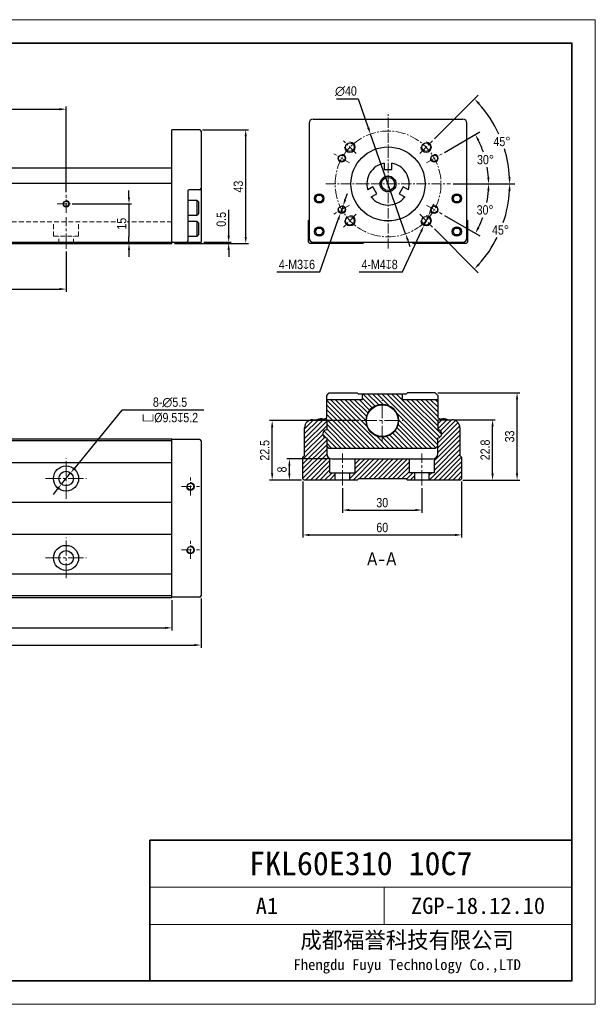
# Model space of a CAD drawing. Header units: millimetres. Extents: x 100 to 3612, y -424 to 856.
# Tile 27 of 45: x 2200 to 2418, y -424 to -52. Entities that reach past the tile are written whole.
import ezdxf

# ---------------------------------------------------------------- set-up
doc = ezdxf.new("R2010")
doc.units = ezdxf.units.MM
doc.linetypes.add('CENTER2', pattern=[28.575, 19.05, -3.175, 3.175, -3.175])
doc.linetypes.add('DASHED', pattern=[19.05, 12.7, -6.35])
doc.layers.get('Defpoints').update_dxf_attribs({"lineweight": 13})
for name, color, linetype, lineweight in [('剖面', 252, 'Continuous', 5), ('小粗', 7, 'Continuous', 25), ('标注', 3, 'Continuous', 13), ('点划线', 1, 'CENTER2', 13), ('粗线', 7, 'Continuous', 35), ('细线', 7, 'Continuous', 13), ('虚线', 253, 'DASHED', 13)]:
    doc.layers.add(name, color=color, linetype=linetype, lineweight=lineweight)
doc.styles.add('3.5', font='ARIALN.TTF', dxfattribs={"height": 3.5})
doc.styles.add('7', font='ARIALN.TTF', dxfattribs={"height": 7})
doc.styles.add('图号', font='txt', dxfattribs={"height": 3.5})
doc.dimstyles.new('A4—对齐', dxfattribs={"dimtxt": 3.5, "dimasz": 2.5, "dimexe": 1, "dimexo": 1, "dimgap": 1, "dimtad": 1, "dimdec": 1, "dimzin": 9, "dimdsep": 46, "dimtxsty": '3.5', "dimcen": 2.5, "dimadec": 0, "dimazin": 0, "dimtm": 1e-09, "dimtfac": 1, "dimtdec": 1, "dimtmove": 0, "dimatfit": 3, "dimfxl": 0, "dimtolj": 1, "dimarcsym": 0})
doc.dimstyles.new('A4—水平', dxfattribs={"dimtxt": 3.5, "dimasz": 2.5, "dimexe": 2, "dimexo": 1, "dimgap": 1, "dimtad": 1, "dimtih": 1, "dimtoh": 1, "dimdec": 1, "dimzin": 12, "dimdsep": 46, "dimtxsty": '3.5', "dimcen": 2.5, "dimadec": 0, "dimazin": 0, "dimtm": 1e-09, "dimtfac": 1, "dimtdec": 1, "dimtmove": 0, "dimatfit": 3, "dimfxl": 0, "dimtolj": 1, "dimarcsym": 0})
doc.dimstyles.new('A4—角度', dxfattribs={"dimtxt": 3.5, "dimasz": 2.5, "dimexe": 2, "dimexo": 1, "dimgap": 1, "dimtad": 1, "dimtih": 1, "dimtoh": 1, "dimdec": 1, "dimzin": 12, "dimdsep": 46, "dimtxsty": '3.5', "dimcen": 2.5, "dimadec": 0, "dimazin": 0, "dimtm": 1e-09, "dimtfac": 1, "dimtdec": 1, "dimtmove": 0, "dimatfit": 3, "dimfxl": 0, "dimtolj": 1, "dimarcsym": 0})

# ---------------------------------------------------------------- blocks, each defined once
blk = doc.blocks.new('A4图框')
at = {"layer": '粗线'}
for p in [(202, 5), (292, 35)]:
    blk.add_line(p, (202, 35), dxfattribs=at)
blk.add_lwpolyline([(5, 205), (292, 205), (292, 5), (5, 5)], close=True, dxfattribs=at)
at = {"layer": '细线'}
for p, q in [((292, 25), (202, 25)), ((252, 17), (252, 25)), ((292, 17), (202, 17))]:
    blk.add_line(p, q, dxfattribs=at)
blk.add_lwpolyline([(0, 210), (297, 210), (297, 0), (0, 0)], close=True, dxfattribs=at)
at = {"layer": '细线', "insert": (256.89, 11), "char_height": 3.5, "width": 70.2104, "attachment_point": 5, "style": '图号'}
blk.add_mtext('成都福誉科技有限公司\\P{\\H0.65714x;Fhengdu Fuyu Technology Co.,LTD}', dxfattribs=at)
blk = doc.blocks.new('*D746')
at = {"layer": 'Defpoints', "color": 0, "transparency": 16777216}
for p in [(2217.75, -85.38), (2037.75, -117.73), (2217.75, -117.73)]:
    blk.add_point(p, dxfattribs=at)
at = {"layer": '标注', "color": 0, "lineweight": -2, "transparency": 16777216}
for p, q in [((2037.75, -116.73), (2037.75, -84.38)), ((2040.25, -85.38), (2215.25, -85.38)), ((2217.75, -116.73), (2217.75, -84.38))]:
    blk.add_line(p, q, dxfattribs=at)
at = {"layer": '标注', "color": 0, "transparency": 16777216}
for points in [[(2040.25, -84.97), (2040.25, -85.8), (2037.75, -85.38)], [(2215.25, -84.97), (2215.25, -85.8), (2217.75, -85.38)]]:
    blk.add_solid(points, dxfattribs=at)
at = {"layer": '标注', "color": 0, "transparency": 16777216, "insert": (2127.75, -82.59), "char_height": 3.5, "width": 18.6714, "attachment_point": 5, "style": '3.5'}
blk.add_mtext('\\A1;100', dxfattribs=at)
blk = doc.blocks.new('*D749')
at = {"layer": 'Defpoints', "color": 0, "transparency": 16777216}
for p in [(2037.75, -138.14), (2217.75, -138.14), (2217.75, -153.38)]:
    blk.add_point(p, dxfattribs=at)
at = {"layer": '标注', "color": 0, "lineweight": -2, "transparency": 16777216}
for p, q in [((2037.75, -139.14), (2037.75, -154.38)), ((2217.75, -139.14), (2217.75, -154.38)), ((2040.25, -153.38), (2215.25, -153.38))]:
    blk.add_line(p, q, dxfattribs=at)
at = {"layer": '标注', "color": 0, "transparency": 16777216}
for points in [[(2040.25, -152.96), (2040.25, -153.79), (2037.75, -153.38)], [(2215.25, -152.96), (2215.25, -153.79), (2217.75, -153.38)]]:
    blk.add_solid(points, dxfattribs=at)
at = {"layer": '标注', "color": 0, "transparency": 16777216, "insert": (2127.75, -150.59), "char_height": 3.5, "width": 20.1435, "attachment_point": 5, "style": '3.5'}
blk.add_mtext('\\A1;{\\fSimSun|b0|i0|c134|p34;3}×100', dxfattribs=at)
blk = doc.blocks.new('*D750')
at = {"layer": 'Defpoints', "color": 0, "transparency": 16777216}
for p in [(2219, -121.14), (2241.53, -136.14), (2257.75, -136.14)]:
    blk.add_point(p, dxfattribs=at)
at = {"layer": '标注', "color": 0, "lineweight": -2, "transparency": 16777216}
for p, q in [((2241.53, -118.64), (2241.53, -116.14)), ((2220, -121.14), (2242.53, -121.14)), ((2241.53, -121.14), (2241.53, -123.64)), ((2241.53, -123.64), (2241.53, -133.64)), ((2241.53, -136.14), (2241.53, -133.64)), ((2256.75, -136.14), (2240.53, -136.14)), ((2241.53, -138.64), (2241.53, -141.14))]:
    blk.add_line(p, q, dxfattribs=at)
at = {"layer": '标注', "color": 0, "transparency": 16777216}
for points in [[(2241.11, -118.64), (2241.95, -118.64), (2241.53, -121.14)], [(2241.11, -138.64), (2241.95, -138.64), (2241.53, -136.14)]]:
    blk.add_solid(points, dxfattribs=at)
at = {"layer": '标注', "color": 0, "transparency": 16777216, "insert": (2238.74, -128.64), "char_height": 3.5, "attachment_point": 5, "rotation": 90, "style": '3.5', "bg_fill": 3, "box_fill_scale": 1.1, "bg_fill_color": 256, "bg_fill_true_color": 13158600, "bg_fill_transparency": 0}
blk.add_mtext('\\A1;15', dxfattribs=at)
blk = doc.blocks.new('*D751')
at = {"layer": 'Defpoints', "color": 0, "transparency": 16777216}
for p in [(2268.25, -93.14), (2285.64, -93.14), (2257.75, -136.14)]:
    blk.add_point(p, dxfattribs=at)
at = {"layer": '标注', "color": 0, "lineweight": -2, "transparency": 16777216}
for p, q in [((2269.25, -93.14), (2286.64, -93.14)), ((2285.64, -133.64), (2285.64, -95.64)), ((2258.75, -136.14), (2286.64, -136.14))]:
    blk.add_line(p, q, dxfattribs=at)
at = {"layer": '标注', "color": 0, "transparency": 16777216}
for points in [[(2285.22, -95.64), (2286.06, -95.64), (2285.64, -93.14)], [(2285.22, -133.64), (2286.06, -133.64), (2285.64, -136.14)]]:
    blk.add_solid(points, dxfattribs=at)
at = {"layer": '标注', "color": 0, "transparency": 16777216, "insert": (2282.85, -114.64), "char_height": 3.5, "attachment_point": 5, "rotation": 90, "style": '3.5'}
blk.add_mtext('\\A1;43', dxfattribs=at)
blk = doc.blocks.new('*D752')
at = {"layer": 'Defpoints', "color": 0, "transparency": 16777216}
for p in [(2257.75, -136.14), (2268.75, -135.64), (2279.19, -135.64)]:
    blk.add_point(p, dxfattribs=at)
at = {"layer": '标注', "color": 0, "lineweight": -2, "transparency": 16777216}
for p, q in [((2279.19, -133.14), (2279.19, -123.39)), ((2258.75, -136.14), (2280.19, -136.14)), ((2269.75, -135.64), (2280.19, -135.64)), ((2279.19, -136.14), (2279.19, -135.64)), ((2279.19, -138.64), (2279.19, -141.14))]:
    blk.add_line(p, q, dxfattribs=at)
at = {"layer": '标注', "color": 0, "transparency": 16777216}
for points in [[(2278.77, -133.14), (2279.61, -133.14), (2279.19, -135.64)], [(2278.77, -138.64), (2279.61, -138.64), (2279.19, -136.14)]]:
    blk.add_solid(points, dxfattribs=at)
at = {"layer": '标注', "color": 0, "transparency": 16777216, "insert": (2276.4, -127.02), "char_height": 3.5, "attachment_point": 5, "rotation": 90, "style": '3.5'}
blk.add_mtext('\\A1;0.5', dxfattribs=at)
blk = doc.blocks.new('*D753')
at = {"layer": 'Defpoints', "color": 0, "transparency": 16777216}
for p in [(2315.84, -113.64), (2362.96, -113.64), (2353.94, -121.63), (2376.85, -120.12), (2359.84, -125.04)]:
    blk.add_point(p, dxfattribs=at)
at = {"layer": '标注', "color": 0, "lineweight": -2, "transparency": 16777216}
for p, q in [((2363.96, -113.64), (2379.41, -113.64)), ((2360.71, -125.54), (2374.15, -133.29))]:
    blk.add_line(p, q, dxfattribs=at)
for start, end in [(349.1143, 356.1598), (333.8402, 340.2292)]:
    blk.add_arc((2340.11, -113.64), 37.31, start, end, dxfattribs=at)
at = {"layer": '标注', "color": 0, "transparency": 16777216}
for points in [[(2376.91, -116.12), (2377.75, -116.15), (2377.41, -113.64)], [(2373.96, -130.28), (2373.22, -129.89), (2372.42, -132.29)]]:
    blk.add_solid(points, dxfattribs=at)
at = {"layer": '标注', "color": 0, "transparency": 16777216, "insert": (2376.09, -123.47), "char_height": 3.5, "attachment_point": 5, "style": '3.5'}
blk.add_mtext('\\A1;30°', dxfattribs=at)
blk = doc.blocks.new('*D754')
at = {"layer": 'Defpoints', "color": 0, "transparency": 16777216}
for p in [(2359.84, -102.24), (2375.14, -100.89), (2353.94, -105.65), (2315.84, -113.64), (2362.96, -113.64)]:
    blk.add_point(p, dxfattribs=at)
at = {"layer": '标注', "color": 0, "lineweight": -2, "transparency": 16777216}
for p, q in [((2360.71, -101.74), (2374.13, -94)), ((2363.96, -113.64), (2379.39, -113.64))]:
    blk.add_line(p, q, dxfattribs=at)
for start, end in [(18.7271, 26.1573), (3.8427, 9.8782)]:
    blk.add_arc((2340.11, -113.64), 37.28, start, end, dxfattribs=at)
at = {"layer": '标注', "color": 0, "transparency": 16777216}
for points in [[(2373.2, -97.4), (2373.94, -97.01), (2372.39, -95)], [(2377.72, -111.13), (2376.89, -111.16), (2377.39, -113.64)]]:
    blk.add_solid(points, dxfattribs=at)
at = {"layer": '标注', "color": 0, "transparency": 16777216, "insert": (2376.24, -104.46), "char_height": 3.5, "attachment_point": 5, "style": '3.5'}
blk.add_mtext('\\A1;30°', dxfattribs=at)
blk = doc.blocks.new('*D755')
at = {"layer": 'Defpoints', "color": 0, "transparency": 16777216}
for p in [(2379.28, -90.9), (2356.2, -97.34), (2351.38, -102.16), (2315.84, -113.64), (2362.96, -113.64)]:
    blk.add_point(p, dxfattribs=at)
at = {"layer": '标注', "color": 0, "lineweight": -2, "transparency": 16777216}
for p, q in [((2356.91, -96.63), (2373.47, -80.07)), ((2363.96, -113.64), (2387.37, -113.64))]:
    blk.add_line(p, q, dxfattribs=at)
for start, end in [(24.4408, 41.8497), (3.1503, 16.9472)]:
    blk.add_arc((2339.9, -113.64), 45.47, start, end, dxfattribs=at)
at = {"layer": '标注', "color": 0, "transparency": 16777216}
for points in [[(2373.47, -83.59), (2374.07, -83.01), (2372.05, -81.49)], [(2385.72, -111.13), (2384.89, -111.15), (2385.37, -113.64)]]:
    blk.add_solid(points, dxfattribs=at)
at = {"layer": '标注', "color": 0, "transparency": 16777216, "insert": (2382.45, -97.61), "char_height": 3.5, "attachment_point": 5, "style": '3.5'}
blk.add_mtext('\\A1;45°', dxfattribs=at)
blk = doc.blocks.new('*D756')
at = {"layer": 'Defpoints', "color": 0, "transparency": 16777216}
for p in [(2315.84, -113.64), (2362.96, -113.64), (2351.38, -125.12), (2356.2, -129.94), (2379.28, -136.38)]:
    blk.add_point(p, dxfattribs=at)
at = {"layer": '标注', "color": 0, "lineweight": -2, "transparency": 16777216}
for p, q in [((2363.96, -113.64), (2387.37, -113.64)), ((2356.91, -130.65), (2373.47, -147.21))]:
    blk.add_line(p, q, dxfattribs=at)
for start, end in [(341.2432, 356.8497), (318.1503, 333.6525)]:
    blk.add_arc((2339.9, -113.64), 45.47, start, end, dxfattribs=at)
at = {"layer": '标注', "color": 0, "transparency": 16777216}
for points in [[(2384.89, -116.13), (2385.72, -116.15), (2385.37, -113.64)], [(2374.07, -144.27), (2373.47, -143.69), (2372.05, -145.79)]]:
    blk.add_solid(points, dxfattribs=at)
at = {"layer": '标注', "color": 0, "transparency": 16777216, "insert": (2381.91, -131.04), "char_height": 3.5, "attachment_point": 5, "style": '3.5'}
blk.add_mtext('\\A1;45°', dxfattribs=at)
blk = doc.blocks.new('*D757')
at = {"layer": 'Defpoints', "color": 0, "transparency": 16777216}
for p in [(2354.63, -125.71), (2352.95, -129.35)]:
    blk.add_point(p, dxfattribs=at)
at = {"layer": '标注', "color": 0, "lineweight": -2, "transparency": 16777216}
for p, q in [((2355.67, -123.44), (2356.72, -121.17)), ((2354.63, -125.71), (2352.95, -129.35)), ((2344.86, -146.88), (2351.9, -131.62)), ((2328.55, -146.88), (2344.86, -146.88))]:
    blk.add_line(p, q, dxfattribs=at)
at = {"layer": '标注', "color": 0, "transparency": 16777216}
for points in [[(2355.3, -123.27), (2356.05, -123.62), (2354.63, -125.71)], [(2351.53, -131.44), (2352.28, -131.79), (2352.95, -129.35)]]:
    blk.add_solid(points, dxfattribs=at)
at = {"layer": '标注', "color": 0, "transparency": 16777216, "insert": (2336.21, -144.09), "char_height": 3.5, "attachment_point": 5, "style": '3.5'}
blk.add_mtext('\\A1;4-M4{\\Fgdt|c134;x}8', dxfattribs=at)
blk = doc.blocks.new('*D758')
at = {"layer": 'Defpoints', "color": 0, "transparency": 16777216}
for p in [(2322.4, -121.92), (2321.41, -124.75)]:
    blk.add_point(p, dxfattribs=at)
at = {"layer": '标注', "color": 0, "lineweight": -2, "transparency": 16777216}
for p, q in [((2323.23, -119.56), (2324.06, -117.2)), ((2322.4, -121.92), (2321.41, -124.75)), ((2313.62, -146.88), (2320.58, -127.11)), ((2297.33, -146.88), (2313.62, -146.88))]:
    blk.add_line(p, q, dxfattribs=at)
at = {"layer": '标注', "color": 0, "transparency": 16777216}
for points in [[(2322.84, -119.42), (2323.62, -119.7), (2322.4, -121.92)], [(2320.18, -126.97), (2320.97, -127.24), (2321.41, -124.75)]]:
    blk.add_solid(points, dxfattribs=at)
at = {"layer": '标注', "color": 0, "transparency": 16777216, "insert": (2304.98, -144.09), "char_height": 3.5, "attachment_point": 5, "style": '3.5'}
blk.add_mtext('\\A1;4-M3{\\Fgdt|c134;x}6', dxfattribs=at)
blk = doc.blocks.new('*D759')
at = {"layer": 'Defpoints', "color": 0, "transparency": 16777216}
for p in [(2332.77, -94.77), (2346.03, -132.51)]:
    blk.add_point(p, dxfattribs=at)
at = {"layer": '标注', "color": 0, "lineweight": -2, "transparency": 16777216}
for p, q in [((2319.88, -81.46), (2328.09, -81.46)), ((2328.09, -81.46), (2331.94, -92.41)), ((2346.03, -132.51), (2332.77, -94.77)), ((2346.86, -134.87), (2347.69, -137.23))]:
    blk.add_line(p, q, dxfattribs=at)
at = {"layer": '标注', "color": 0, "transparency": 16777216}
for points in [[(2332.33, -92.27), (2331.54, -92.55), (2332.77, -94.77)], [(2347.25, -134.73), (2346.47, -135.01), (2346.03, -132.51)]]:
    blk.add_solid(points, dxfattribs=at)
at = {"layer": '标注', "color": 0, "transparency": 16777216, "insert": (2323.48, -78.58), "char_height": 3.5, "attachment_point": 5, "style": '3.5'}
blk.add_mtext('\\A1;∅40', dxfattribs=at)
blk = doc.blocks.new('*D765')
at = {"layer": 'Defpoints', "color": 0, "transparency": 16777216}
for p in [(1938.75, -269.79), (2268.75, -269.29), (2268.75, -287.93)]:
    blk.add_point(p, dxfattribs=at)
at = {"layer": '标注', "color": 0, "lineweight": -2, "transparency": 16777216}
for p, q in [((1938.75, -270.79), (1938.75, -288.93)), ((2268.75, -270.29), (2268.75, -288.93)), ((1941.25, -287.93), (2266.25, -287.93))]:
    blk.add_line(p, q, dxfattribs=at)
at = {"layer": '标注', "color": 0, "transparency": 16777216}
for points in [[(1941.25, -287.51), (1941.25, -288.35), (1938.75, -287.93)], [(2266.25, -287.51), (2266.25, -288.35), (2268.75, -287.93)]]:
    blk.add_solid(points, dxfattribs=at)
at = {"layer": '标注', "color": 0, "transparency": 16777216, "insert": (2103.75, -285.14), "char_height": 3.5, "width": 25.9299, "attachment_point": 5, "style": '3.5'}
blk.add_mtext('\\A1;470', dxfattribs=at)
blk = doc.blocks.new('*D766')
at = {"layer": 'Defpoints', "color": 0, "transparency": 16777216}
for p in [(1997.75, -269.99), (2257.75, -269.99), (2257.75, -281.43)]:
    blk.add_point(p, dxfattribs=at)
at = {"layer": '标注', "color": 0, "lineweight": -2, "transparency": 16777216}
for p, q in [((1997.75, -270.99), (1997.75, -282.43)), ((2257.75, -270.99), (2257.75, -282.43)), ((2000.25, -281.43), (2255.25, -281.43))]:
    blk.add_line(p, q, dxfattribs=at)
at = {"layer": '标注', "color": 0, "transparency": 16777216}
for points in [[(2000.25, -281.01), (2000.25, -281.85), (1997.75, -281.43)], [(2255.25, -281.01), (2255.25, -281.85), (2257.75, -281.43)]]:
    blk.add_solid(points, dxfattribs=at)
at = {"layer": '标注', "color": 0, "transparency": 16777216, "insert": (2103.75, -278.64), "char_height": 3.5, "width": 18.7578, "attachment_point": 5, "style": '3.5'}
blk.add_mtext('\\A1;400', dxfattribs=at)
blk = doc.blocks.new('*D779')
at = {"layer": 'Defpoints', "color": 0, "transparency": 16777216}
for p in [(2219.49, -222.86), (2216.01, -227.12)]:
    blk.add_point(p, dxfattribs=at)
at = {"layer": '标注', "color": 0, "lineweight": -2, "transparency": 16777216}
for p, q in [((2238.86, -199.09), (2221.07, -220.92)), ((2269.8, -199.09), (2238.86, -199.09)), ((2216.01, -227.12), (2219.49, -222.86)), ((2214.43, -229.06), (2212.85, -231))]:
    blk.add_line(p, q, dxfattribs=at)
at = {"layer": '标注', "color": 0, "transparency": 16777216}
for points in [[(2220.74, -220.66), (2221.39, -221.18), (2219.49, -222.86)], [(2214.11, -228.8), (2214.75, -229.32), (2216.01, -227.12)]]:
    blk.add_solid(points, dxfattribs=at)
at = {"layer": '标注', "color": 0, "transparency": 16777216, "insert": (2257.02, -199.09), "char_height": 3.5, "attachment_point": 5, "style": '3.5'}
blk.add_mtext('\\A1;8-∅5.5\\P{\\Fgdt|c134;v}%%C9.5{\\Fgdt|c134;x}5.2', dxfattribs=at)
blk = doc.blocks.new('*D780')
at = {"layer": 'Defpoints', "color": 0, "transparency": 16777216}
for p in [(2322.22, -227.58), (2352.22, -227.58), (2352.22, -236.91)]:
    blk.add_point(p, dxfattribs=at)
at = {"layer": '标注', "color": 0, "lineweight": -2, "transparency": 16777216}
for p, q in [((2322.22, -228.58), (2322.22, -237.91)), ((2352.22, -228.58), (2352.22, -237.91)), ((2324.72, -236.91), (2349.72, -236.91))]:
    blk.add_line(p, q, dxfattribs=at)
at = {"layer": '标注', "color": 0, "transparency": 16777216}
for points in [[(2324.72, -236.49), (2324.72, -237.33), (2322.22, -236.91)], [(2349.72, -236.49), (2349.72, -237.33), (2352.22, -236.91)]]:
    blk.add_solid(points, dxfattribs=at)
at = {"layer": '标注', "color": 0, "transparency": 16777216, "insert": (2337.22, -234.12), "char_height": 3.5, "attachment_point": 5, "style": '3.5'}
blk.add_mtext('\\A1;30', dxfattribs=at)
blk = doc.blocks.new('*D781')
at = {"layer": 'Defpoints', "color": 0, "transparency": 16777216}
for p in [(2307.22, -225.08), (2367.22, -225.08), (2367.22, -246.31)]:
    blk.add_point(p, dxfattribs=at)
at = {"layer": '标注', "color": 0, "lineweight": -2, "transparency": 16777216}
for p, q in [((2307.22, -226.08), (2307.22, -247.31)), ((2367.22, -226.08), (2367.22, -247.31)), ((2309.72, -246.31), (2364.72, -246.31))]:
    blk.add_line(p, q, dxfattribs=at)
at = {"layer": '标注', "color": 0, "transparency": 16777216}
for points in [[(2309.72, -245.89), (2309.72, -246.73), (2307.22, -246.31)], [(2364.72, -245.89), (2364.72, -246.73), (2367.22, -246.31)]]:
    blk.add_solid(points, dxfattribs=at)
at = {"layer": '标注', "color": 0, "transparency": 16777216, "insert": (2337.22, -243.52), "char_height": 3.5, "attachment_point": 5, "style": '3.5'}
blk.add_mtext('\\A1;60', dxfattribs=at)
blk = doc.blocks.new('*D782')
at = {"layer": 'Defpoints', "color": 0, "transparency": 16777216}
for p in [(2295.63, -203.08), (2329.51, -203.08), (2307.72, -225.58)]:
    blk.add_point(p, dxfattribs=at)
at = {"layer": '标注', "color": 0, "lineweight": -2, "transparency": 16777216}
for p, q in [((2328.51, -203.08), (2294.63, -203.08)), ((2295.63, -223.08), (2295.63, -205.58)), ((2306.72, -225.58), (2294.63, -225.58))]:
    blk.add_line(p, q, dxfattribs=at)
at = {"layer": '标注', "color": 0, "transparency": 16777216}
for points in [[(2295.21, -205.58), (2296.04, -205.58), (2295.63, -203.08)], [(2295.21, -223.08), (2296.04, -223.08), (2295.63, -225.58)]]:
    blk.add_solid(points, dxfattribs=at)
at = {"layer": '标注', "color": 0, "transparency": 16777216, "insert": (2292.84, -214.33), "char_height": 3.5, "attachment_point": 5, "rotation": 90, "style": '3.5'}
blk.add_mtext('\\A1;22.5', dxfattribs=at)
blk = doc.blocks.new('*D783')
at = {"layer": 'Defpoints', "color": 0, "transparency": 16777216}
for p in [(2363.57, -202.78), (2378.91, -202.78), (2366.72, -225.58)]:
    blk.add_point(p, dxfattribs=at)
at = {"layer": '标注', "color": 0, "lineweight": -2, "transparency": 16777216}
for p, q in [((2364.57, -202.78), (2379.91, -202.78)), ((2378.91, -223.08), (2378.91, -205.28)), ((2367.72, -225.58), (2379.91, -225.58))]:
    blk.add_line(p, q, dxfattribs=at)
at = {"layer": '标注', "color": 0, "transparency": 16777216}
for points in [[(2378.49, -205.28), (2379.33, -205.28), (2378.91, -202.78)], [(2378.49, -223.08), (2379.33, -223.08), (2378.91, -225.58)]]:
    blk.add_solid(points, dxfattribs=at)
at = {"layer": '标注', "color": 0, "transparency": 16777216, "insert": (2376.12, -214.18), "char_height": 3.5, "attachment_point": 5, "rotation": 90, "style": '3.5'}
blk.add_mtext('\\A1;22.8', dxfattribs=at)
blk = doc.blocks.new('*D784')
at = {"layer": 'Defpoints', "color": 0, "transparency": 16777216}
for p in [(2357.22, -192.58), (2388.15, -192.58), (2366.72, -225.58)]:
    blk.add_point(p, dxfattribs=at)
at = {"layer": '标注', "color": 0, "lineweight": -2, "transparency": 16777216}
for p, q in [((2358.22, -192.58), (2389.15, -192.58)), ((2388.15, -223.08), (2388.15, -195.08)), ((2367.72, -225.58), (2389.15, -225.58))]:
    blk.add_line(p, q, dxfattribs=at)
at = {"layer": '标注', "color": 0, "transparency": 16777216}
for points in [[(2387.74, -195.08), (2388.57, -195.08), (2388.15, -192.58)], [(2387.74, -223.08), (2388.57, -223.08), (2388.15, -225.58)]]:
    blk.add_solid(points, dxfattribs=at)
at = {"layer": '标注', "color": 0, "transparency": 16777216, "insert": (2385.37, -209.08), "char_height": 3.5, "attachment_point": 5, "rotation": 90, "style": '3.5'}
blk.add_mtext('\\A1;33', dxfattribs=at)
blk = doc.blocks.new('*D785')
at = {"layer": 'Defpoints', "color": 0, "transparency": 16777216}
for p in [(2302.13, -217.58), (2318.22, -217.58), (2307.72, -225.58)]:
    blk.add_point(p, dxfattribs=at)
at = {"layer": '标注', "color": 0, "lineweight": -2, "transparency": 16777216}
for p, q in [((2317.22, -217.58), (2301.13, -217.58)), ((2302.13, -223.08), (2302.13, -220.08)), ((2306.72, -225.58), (2301.13, -225.58))]:
    blk.add_line(p, q, dxfattribs=at)
at = {"layer": '标注', "color": 0, "transparency": 16777216}
for points in [[(2301.71, -220.08), (2302.54, -220.08), (2302.13, -217.58)], [(2301.71, -223.08), (2302.54, -223.08), (2302.13, -225.58)]]:
    blk.add_solid(points, dxfattribs=at)
at = {"layer": '标注', "color": 0, "transparency": 16777216, "insert": (2299.34, -221.58), "char_height": 3.5, "attachment_point": 5, "rotation": 90, "style": '3.5'}
blk.add_mtext('\\A1;8', dxfattribs=at)

msp = doc.modelspace()

# ---------------------------------------------------------------- hatches: boundary and pattern name
at = {"layer": '剖面'}
h = msp.add_hatch(dxfattribs=at)
h.set_pattern_fill('ANSI31', color=256, scale=0.4, angle=90)
h.set_pattern_definition([(135, (1777.809, -402.3832), (-0.8980256, -0.8980256), [])])
h.paths.add_polyline_path([(2361.94, -202.78), (2358.22, -202.78), (2358.22, -206.58, -1), (2358.22, -209.58), (2358.22, -212.58), (2357.22, -213.58), (2317.22, -213.58), (2316.22, -212.58), (2316.22, -209.58, -1), (2316.22, -206.58), (2316.22, -202.78), (2312.51, -202.78, -0.217742), (2314.99, -202.55), (2316.22, -202.1), (2316.22, -195.08), (2329.72, -195.08), (2329.72, -193.08), (2344.72, -193.08), (2344.72, -195.08), (2358.22, -195.08), (2358.22, -202.1), (2359.46, -202.55, -0.217742)])
h.paths.add_polyline_path([(2331, -203.08, -1), (2343.45, -203.08, -1)], flags=16)
h.paths.add_polyline_path([(2331.22, -203.08, -1), (2343.22, -203.08, -1)], flags=0)
h = msp.add_hatch(dxfattribs=at)
h.set_pattern_fill('ANSI31', color=256, scale=0.4)
h.set_pattern_definition([(45, (2310.825, -217.6168), (-0.898026, 0.898026), [])])
h.paths.add_polyline_path([(2317.47, -217.43, -0.305615), (2316.22, -215.58), (2316.22, -209.58, -1), (2316.22, -206.58), (2316.22, -202.78), (2310.87, -202.78, 0.414214), (2307.87, -205.78), (2307.87, -216.23), (2307.22, -216.88), (2307.22, -225.08), (2307.72, -225.58), (2319.47, -225.58), (2319.47, -222.78), (2317.47, -222.78)])
h.paths.add_polyline_path([(2367.22, -216.88), (2366.57, -216.23), (2366.57, -205.78, 0.414214), (2363.57, -202.78), (2358.22, -202.78), (2358.22, -206.58, -1), (2358.22, -209.58), (2358.22, -215.58, -0.305615), (2356.97, -217.43), (2356.97, -222.78), (2354.97, -222.78), (2354.97, -225.58), (2366.72, -225.58), (2367.22, -225.08)])
h.paths.add_polyline_path([(2346.22, -225.08), (2346.72, -225.58), (2349.47, -225.58), (2349.47, -222.78), (2347.47, -222.78), (2347.47, -217.58), (2326.97, -217.58), (2326.97, -222.78), (2324.97, -222.78), (2324.97, -225.58), (2327.72, -225.58), (2328.22, -225.08)])

# ---------------------------------------------------------------- linework, layer by layer
at = {"layer": '小粗'}
for p, q in [((2311.1, -89.14), (2367.7, -89.14)), ((2309.6, -90.64), (2309.6, -134.14)), ((2369.2, -134.14), (2369.2, -90.64)), ((2257.75, -136.14), (2257.75, -93.14)), ((2268.25, -93.14), (2257.75, -93.14)), ((2268.75, -93.64), (2268.75, -135.64)), ((2257.75, -107.64), (2163.05, -107.64)), ((2337.9, -105.78), (2337.9, -108.14)), ((2340.9, -108.14), (2340.9, -105.78)), ((2337.9, -108.14), (2340.9, -108.14)), ((1997.75, -113.34), (2257.75, -113.34)), ((2333.67, -114.72), (2331.71, -115.85)), ((2335.17, -117.31), (2333.67, -114.72)), ((2345.13, -114.72), (2343.63, -117.31)), ((2347.09, -115.85), (2345.13, -114.72)), ((2263.75, -116.39), (2263.75, -135.14)), ((2268.25, -115.89), (2264.25, -115.89)), ((2311.96, -119.14), (2312.68, -117.89)), ((2312.68, -117.89), (2314.12, -117.89)), ((2314.12, -117.89), (2314.84, -119.14)), ((2333.07, -118.53), (2335.17, -117.31)), ((2343.63, -117.31), (2345.73, -118.53)), ((2363.96, -119.14), (2364.68, -117.89)), ((2364.68, -117.89), (2366.12, -117.89)), ((2366.12, -117.89), (2366.84, -119.14)), ((2267.25, -119.89), (2263.75, -119.89)), ((2267.75, -120.39), (2267.25, -119.89)), ((2267.25, -125.39), (2267.25, -119.89)), ((2267.75, -120.39), (2267.75, -124.89)), ((2312.68, -120.39), (2311.96, -119.14)), ((2314.12, -120.39), (2312.68, -120.39)), ((2314.84, -119.14), (2314.12, -120.39)), ((2364.68, -120.39), (2363.96, -119.14)), ((2366.12, -120.39), (2364.68, -120.39)), ((2366.84, -119.14), (2366.12, -120.39)), ((2263.75, -125.39), (2267.25, -125.39)), ((2267.25, -125.39), (2267.75, -124.89)), ((2267.25, -127.89), (2263.75, -127.89)), ((2267.75, -128.39), (2267.25, -127.89)), ((2267.25, -133.39), (2267.25, -127.89)), ((2267.75, -128.39), (2267.75, -132.89)), ((2309.4, -127.44), (2309.6, -127.24)), ((2309.4, -135.64), (2309.4, -127.44)), ((2369.2, -127.24), (2369.4, -127.44)), ((2369.4, -127.44), (2369.4, -135.64)), ((2263.75, -133.39), (2267.25, -133.39)), ((2267.25, -133.39), (2267.75, -132.89)), ((2311.96, -131.64), (2312.68, -130.39)), ((2312.68, -132.89), (2311.96, -131.64)), ((2312.68, -130.39), (2314.12, -130.39)), ((2314.12, -132.89), (2312.68, -132.89)), ((2314.12, -130.39), (2314.84, -131.64)), ((2314.84, -131.64), (2314.12, -132.89)), ((2363.96, -131.64), (2364.68, -130.39)), ((2364.68, -132.89), (2363.96, -131.64)), ((2364.68, -130.39), (2366.12, -130.39)), ((2366.12, -132.89), (2364.68, -132.89)), ((2366.12, -130.39), (2366.84, -131.64)), ((2366.84, -131.64), (2366.12, -132.89)), ((1938.75, -135.64), (2268.75, -135.64)), ((1997.75, -136.14), (2257.75, -136.14)), ((2309.4, -135.64), (2309.9, -136.14)), ((2329.9, -136.14), (2309.9, -136.14)), ((2311.1, -135.64), (2367.7, -135.64)), ((2330.4, -135.64), (2329.9, -136.14)), ((2348.9, -136.14), (2348.4, -135.64)), ((2368.9, -136.14), (2348.9, -136.14)), ((2368.9, -136.14), (2369.4, -135.64)), ((2316.22, -193.58), (2317.22, -192.58)), ((2317.22, -192.58), (2327.72, -192.58)), ((2328.22, -193.08), (2327.72, -192.58)), ((2346.22, -193.08), (2328.22, -193.08)), ((2329.72, -195.08), (2329.72, -193.08)), ((2344.72, -193.08), (2344.72, -195.08)), ((2346.72, -192.58), (2346.22, -193.08)), ((2357.22, -192.58), (2346.72, -192.58)), ((2357.22, -192.58), (2358.22, -193.58)), ((2316.22, -202.1), (2316.22, -193.58)), ((2316.22, -195.08), (2329.72, -195.08)), ((2344.72, -195.08), (2358.22, -195.08)), ((2358.22, -193.58), (2358.22, -202.1)), ((2310.87, -202.78), (2316.22, -202.78)), ((2314.99, -202.55), (2316.22, -202.1)), ((2316.22, -202.78), (2316.22, -206.58)), ((2358.22, -202.1), (2359.46, -202.55)), ((2358.22, -202.78), (2358.22, -206.58)), ((2358.22, -202.78), (2363.57, -202.78)), ((2307.87, -216.23), (2307.87, -205.78)), ((2366.57, -205.78), (2366.57, -216.23)), ((1997.75, -209.99), (2257.75, -209.99)), ((1997.75, -210.64), (2257.75, -210.64)), ((2257.75, -269.99), (2257.75, -209.99)), ((2268.25, -210.19), (2257.75, -210.19)), ((2268.75, -210.69), (2268.75, -269.29)), ((2316.22, -209.58), (2316.22, -215.58)), ((2358.22, -215.58), (2358.22, -209.58)), ((2317.22, -213.58), (2316.22, -212.58)), ((2357.22, -213.58), (2317.22, -213.58)), ((2358.22, -212.58), (2357.22, -213.58)), ((2257.75, -218.99), (1997.75, -218.99)), ((2307.22, -216.88), (2307.87, -216.23)), ((2307.22, -225.08), (2307.22, -216.88)), ((2317.47, -222.78), (2317.47, -217.43)), ((2318.22, -217.58), (2356.22, -217.58)), ((2326.97, -222.78), (2326.97, -217.58)), ((2347.47, -222.78), (2347.47, -217.58)), ((2356.97, -222.78), (2356.97, -217.43)), ((2366.57, -216.23), (2367.22, -216.88)), ((2367.22, -216.88), (2367.22, -225.08)), ((2317.47, -222.78), (2326.97, -222.78)), ((2319.47, -225.58), (2319.47, -222.78)), ((2324.97, -225.58), (2324.97, -222.78)), ((2356.97, -222.78), (2347.47, -222.78)), ((2349.47, -225.58), (2349.47, -222.78)), ((2354.97, -225.58), (2354.97, -222.78)), ((2307.22, -225.08), (2307.72, -225.58)), ((2327.72, -225.58), (2307.72, -225.58)), ((2328.22, -225.08), (2327.72, -225.58)), ((2346.22, -225.08), (2328.22, -225.08)), ((2346.72, -225.58), (2346.22, -225.08)), ((2366.72, -225.58), (2346.72, -225.58)), ((2366.72, -225.58), (2367.22, -225.08)), ((2257.75, -233.99), (2163.05, -233.99)), ((2163.05, -245.99), (2257.75, -245.99)), ((1997.75, -260.99), (2257.75, -260.99)), ((2257.75, -269.34), (1997.75, -269.34)), ((1997.75, -269.99), (2257.75, -269.99)), ((2268.25, -269.79), (2257.75, -269.79))]:
    msp.add_line(p, q, dxfattribs=at)
for centre, radius in [((2325.01, -99.75), 1.65), ((2339.4, -113.64), 14), ((2353.79, -99.75), 1.65), ((2321.9, -103.95), 1.25), ((2356.89, -103.95), 1.25), ((2339.4, -113.64), 3), ((2339.4, -113.64), 2.5), ((2313.4, -119.14), 1.75), ((2365.4, -119.14), 1.75), ((2217.75, -121.14), 1.02), ((2321.9, -123.33), 1.25), ((2356.89, -123.33), 1.25), ((2325.01, -127.53), 1.65), ((2353.79, -127.53), 1.65), ((2313.4, -131.64), 1.75), ((2365.4, -131.64), 1.75), ((2337.22, -203.08), 6), ((2217.75, -224.99), 4.75), ((2217.75, -224.99), 2.75), ((2264.75, -227.99), 1.25), ((2217.75, -254.99), 4.75), ((2217.75, -254.99), 2.75), ((2264.75, -251.99), 1.25)]:
    msp.add_circle(centre, radius, dxfattribs=at)
for centre, radius, start, end in [((2311.1, -90.64), 1.5, 90, 180), ((2367.7, -90.64), 1.5, 0, 90), ((2268.25, -93.64), 0.5, 0, 90), ((2339.4, -113.64), 8, 100.8069, 196.0174), ((2339.4, -113.64), 8, 343.9826, 79.1931), ((2264.25, -116.39), 0.5, 90, 180), ((2268.25, -115.39), 0.5, 270, 0), ((2339.4, -113.64), 8, 217.6646, 322.3354), ((2263.25, -135.14), 0.5, 270, 360), ((2311.1, -134.14), 1.5, 180, 270), ((2367.7, -134.14), 1.5, 270, 0), ((2310.87, -205.78), 3, 90, 180), ((2314.01, -205.38), 3, 70.7906, 119.9264), ((2360.44, -205.38), 3, 60.0736, 109.2094), ((2363.57, -205.78), 3, 0, 90), ((2316.22, -208.08), 1.5, 90, 270), ((2358.22, -208.08), 1.5, 270, 90), ((2268.25, -210.69), 0.5, 0, 90), ((2318.22, -215.58), 2, 180, 270), ((2356.22, -215.58), 2, 270, 0), ((2268.25, -269.29), 0.5, 270, 0)]:
    msp.add_arc(centre, radius, start, end, dxfattribs=at)
at = {"layer": '标注'}
msp.add_circle((2337.22, -203.08), 6.22, dxfattribs=at)
for centre, radius in [((2325.01, -99.75), 2), ((2353.79, -99.75), 2), ((2321.9, -103.95), 1.5), ((2356.89, -103.95), 1.5), ((2217.75, -121.14), 1.25), ((2321.9, -123.33), 1.5), ((2356.89, -123.33), 1.5), ((2325.01, -127.53), 2), ((2353.79, -127.53), 2), ((2264.75, -227.99), 1.5), ((2264.75, -251.99), 1.5)]:
    msp.add_arc(centre, radius, 180, 90, dxfattribs=at)
at = {"layer": '点划线', "ltscale": 0.2}
for p, q in [((2339.4, -138.09), (2339.4, -86.69)), ((2327.42, -102.16), (2322.6, -97.34)), ((2351.38, -102.16), (2356.2, -97.34)), ((2324.86, -105.65), (2318.95, -102.24)), ((2353.94, -105.65), (2359.84, -102.24)), ((2315.84, -113.64), (2362.96, -113.64)), ((2217.75, -124.55), (2217.75, -117.73)), ((2214.34, -121.14), (2221.16, -121.14)), ((2324.86, -121.63), (2318.95, -125.04)), ((2353.94, -121.63), (2359.84, -125.04)), ((2327.42, -125.12), (2322.6, -129.94)), ((2351.38, -125.12), (2356.2, -129.94)), ((2264.75, -231.4), (2264.75, -224.58)), ((2261.34, -227.99), (2268.16, -227.99)), ((2264.75, -255.4), (2264.75, -248.58)), ((2261.34, -251.99), (2268.16, -251.99))]:
    msp.add_line(p, q, dxfattribs=at)
at = {"layer": '点划线', "ltscale": 0.3}
for p, q in [((2217.75, -138.14), (2217.75, -126.14)), ((2337.22, -210.8), (2337.22, -195.36)), ((2329.51, -203.08), (2344.94, -203.08)), ((2322.22, -227.58), (2322.22, -215.58)), ((2352.22, -227.58), (2352.22, -215.58)), ((2217.75, -232.71), (2217.75, -217.27)), ((2210.03, -224.99), (2225.46, -224.99)), ((2217.75, -262.71), (2217.75, -247.27)), ((2210.03, -254.99), (2225.46, -254.99))]:
    msp.add_line(p, q, dxfattribs=at)
at = {"layer": '点划线', "ltscale": 0.2}
msp.add_circle((2339.4, -113.64), 20, dxfattribs=at)
at = {"layer": '虚线', "ltscale": 0.14}
for p, q in [((2257.75, -127.99), (1997.75, -127.99)), ((2213, -133.34), (2213, -127.99)), ((2222.5, -133.34), (2222.5, -128.14)), ((2213, -133.34), (2222.5, -133.34)), ((2215, -136.14), (2215, -133.34)), ((2220.5, -136.14), (2220.5, -133.34))]:
    msp.add_line(p, q, dxfattribs=at)

# ---------------------------------------------------------------- block references
at = {"layer": '标注', "xscale": 1.772264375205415, "yscale": 1.772264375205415, "zscale": 1.772264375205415}
msp.add_blockref('A4图框', (1891.35, -423.72), dxfattribs=at)

# ---------------------------------------------------------------- texts
at = {"layer": '标注', "insert": (2331.5, -252.84), "char_height": 5, "attachment_point": 1, "style": '7'}
msp.add_mtext_dynamic_manual_height_columns('A{\\fSimSun|b0|i0|c134|p34;-}A', width=32.1388, gutter_width=35, heights=[0], dxfattribs=at)
at = {"layer": '标注', "attachment_point": 5, "style": '图号'}
for s, insert, char_height, width in [('FKL60E310 10C7', (2329.1, -370.56), 8.8613, 159.5038), ('A1', (2293.66, -386.51), 6.203, 88.6132), ('ZGP-18.12.10', (2373.41, -386.51), 6.2029, 70.8906)]:
    msp.add_mtext(s, dxfattribs=dict(at, insert=insert, char_height=char_height, width=width))

# ---------------------------------------------------------------- dimensions: what is measured, and where the dimension line sits
at = {"layer": '标注'}
dim = msp.add_diameter_dim_2p(p1=(2346.03, -132.51), p2=(2332.77, -94.77), dimstyle='A4—水平', dxfattribs=at)
dim.commit()
dim.dimension.update_dxf_attribs({"geometry": '*D759', "text_midpoint": (2323.48, -81.46), "dimtype": 163})
for base, p1, p2, text, picture, middle in [((2217.75, -85.38), (2037.75, -117.73), (2217.75, -117.73), '100', '*D746', (2127.75, -82.59)), ((2217.75, -153.38), (2037.75, -138.14), (2217.75, -138.14), '{\\fSimSun|b0|i0|c134|p34;3}×100', '*D749', (2127.75, -150.59))]:
    dim = msp.add_linear_dim(base=base, p1=p1, p2=p2, text=text, dimstyle='A4—对齐', dxfattribs=at)
    dim.commit()
    dim.dimension.update_dxf_attribs({"geometry": picture, "text_midpoint": middle})
for base, line1, line2, picture, middle in [((2379.28, -90.9), ((2315.84, -113.64), (2362.96, -113.64)), ((2351.38, -102.16), (2356.2, -97.34)), '*D755', (2382.45, -97.61)), ((2375.14, -100.89), ((2353.94, -105.65), (2359.84, -102.24)), ((2315.84, -113.64), (2362.96, -113.64)), '*D754', (2376.24, -104.46)), ((2376.85, -120.12), ((2315.84, -113.64), (2362.96, -113.64)), ((2353.94, -121.63), (2359.84, -125.04)), '*D753', (2376.09, -123.47))]:
    dim = msp.add_angular_dim_2l(base=base, line1=line1, line2=line2, dimstyle='A4—水平', dxfattribs=at)
    dim.commit()
    dim.dimension.update_dxf_attribs({"geometry": picture, "text_midpoint": middle, "dimtype": 162})
dim = msp.add_angular_dim_2l(base=(2379.28, -136.38), line1=((2315.84, -113.64), (2362.96, -113.64)), line2=((2351.38, -125.12), (2356.2, -129.94)), dimstyle='A4—角度', dxfattribs=at)
dim.commit()
dim.dimension.update_dxf_attribs({"geometry": '*D756', "text_midpoint": (2381.91, -131.04)})
for p1, p2, text, picture, middle in [((2322.4, -121.92), (2321.41, -124.75), '4-M3{\\Fgdt|c134;x}6', '*D758', (2304.98, -146.88)), ((2354.63, -125.71), (2352.95, -129.35), '4-M4{\\Fgdt|c134;x}8', '*D757', (2336.21, -146.88)), ((2216.01, -227.12), (2219.49, -222.86), '8-<>\\X{\\Fgdt|c134;v}%%C9.5{\\Fgdt|c134;x}5.2', '*D779', (2257.02, -199.09))]:
    dim = msp.add_diameter_dim_2p(p1=p1, p2=p2, text=text, dimstyle='A4—水平', dxfattribs=at)
    dim.commit()
    dim.dimension.update_dxf_attribs({"geometry": picture, "text_midpoint": middle, "dimtype": 163})
for base, p1, p2, picture, middle in [((2388.15, -192.58), (2366.72, -225.58), (2357.22, -192.58), '*D784', (2385.37, -209.08)), ((2295.63, -203.08), (2307.72, -225.58), (2329.51, -203.08), '*D782', (2292.84, -214.33)), ((2378.91, -202.78), (2366.72, -225.58), (2363.57, -202.78), '*D783', (2376.12, -214.18)), ((2302.13, -217.58), (2307.72, -225.58), (2318.22, -217.58), '*D785', (2299.34, -221.58))]:
    dim = msp.add_linear_dim(base=base, p1=p1, p2=p2, angle=90, dimstyle='A4—对齐', dxfattribs=at)
    dim.commit()
    dim.dimension.update_dxf_attribs({"geometry": picture, "text_midpoint": middle})
for base, p1, p2, picture, middle in [((2367.22, -246.31), (2307.22, -225.08), (2367.22, -225.08), '*D781', (2337.22, -243.52)), ((2352.22, -236.91), (2322.22, -227.58), (2352.22, -227.58), '*D780', (2337.22, -234.12))]:
    dim = msp.add_linear_dim(base=base, p1=p1, p2=p2, dimstyle='A4—对齐', dxfattribs=at)
    dim.commit()
    dim.dimension.update_dxf_attribs({"geometry": picture, "text_midpoint": middle})
for base, p1, p2, text, picture, middle in [((2268.75, -287.93), (1938.75, -269.79), (2268.75, -269.29), '470', '*D765', (2103.75, -287.93)), ((2257.75, -281.43), (1997.75, -269.99), (2257.75, -269.99), '400', '*D766', (2103.75, -281.43))]:
    dim = msp.add_linear_dim(base=base, p1=p1, p2=p2, text=text, dimstyle='A4—对齐', dxfattribs=at)
    dim.commit()
    dim.dimension.update_dxf_attribs({"geometry": picture, "text_midpoint": middle, "dimtype": 160})

# ---------------------------------------------------------------- next in the draw order: dimensions: what is measured, and where the dimension line sits
dim = msp.add_linear_dim(base=(2241.53, -136.14), p1=(2219, -121.14), p2=(2257.75, -136.14), angle=90, dimstyle='A4—对齐', override={"dimtfill": 1}, dxfattribs=at)
dim.commit()
dim.dimension.update_dxf_attribs({"geometry": '*D750', "text_midpoint": (2241.53, -128.64), "dimtype": 160})

# ---------------------------------------------------------------- next in the draw order: dimensions: what is measured, and where the dimension line sits
for base, p2, picture, middle in [((2285.64, -93.14), (2268.25, -93.14), '*D751', (2282.85, -114.64)), ((2279.19, -135.64), (2268.75, -135.64), '*D752', (2276.4, -127.02))]:
    dim = msp.add_linear_dim(base=base, p1=(2257.75, -136.14), p2=p2, angle=90, dimstyle='A4—对齐', dxfattribs=at)
    dim.commit()
    dim.dimension.update_dxf_attribs({"geometry": picture, "text_midpoint": middle})

doc.saveas('drawing.dxf')
